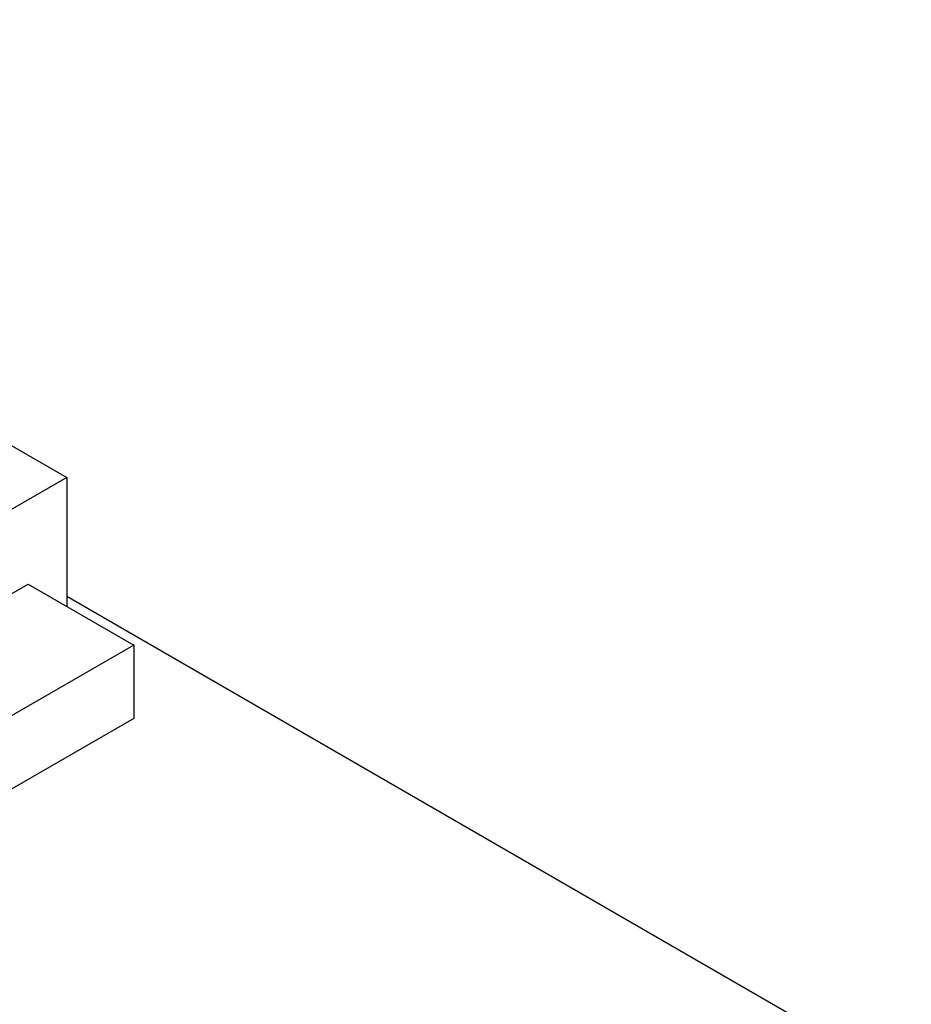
# Model space of a CAD drawing. Extents: x 5 to 415, y 3 to 292.
# Tile 9 of 33: x 66.34 to 72.3, y 122.24 to 128.82. Entities that reach past the tile are written whole.
import ezdxf

# ---------------------------------------------------------------- set-up
doc = ezdxf.new("R2010")
doc.units = 0
doc.layers.get('0').update_dxf_attribs({"linetype": 'CONTINUOUS'})

msp = doc.modelspace()

# ---------------------------------------------------------------- linework, layer by layer
at = {"color": 7, "linetype": 'CONTINUOUS'}
for p, q in [((61.3472, 128.823), (66.6505, 125.7615)), ((66.6505, 125.7615), (57.1752, 120.2915)), ((66.6505, 125.7615), (66.6505, 124.899)), ((65.2604, 124.3952), (66.3917, 125.0484)), ((66.3917, 125.0484), (67.0988, 124.6402)), ((66.6505, 124.967), (72.299, 121.7062)), ((67.0988, 124.6402), (65.9675, 123.987)), ((67.0988, 124.6402), (67.0988, 124.1502)), ((67.0988, 124.1502), (65.9675, 123.4971))]:
    msp.add_line(p, q, dxfattribs=at)

doc.saveas('drawing.dxf')
